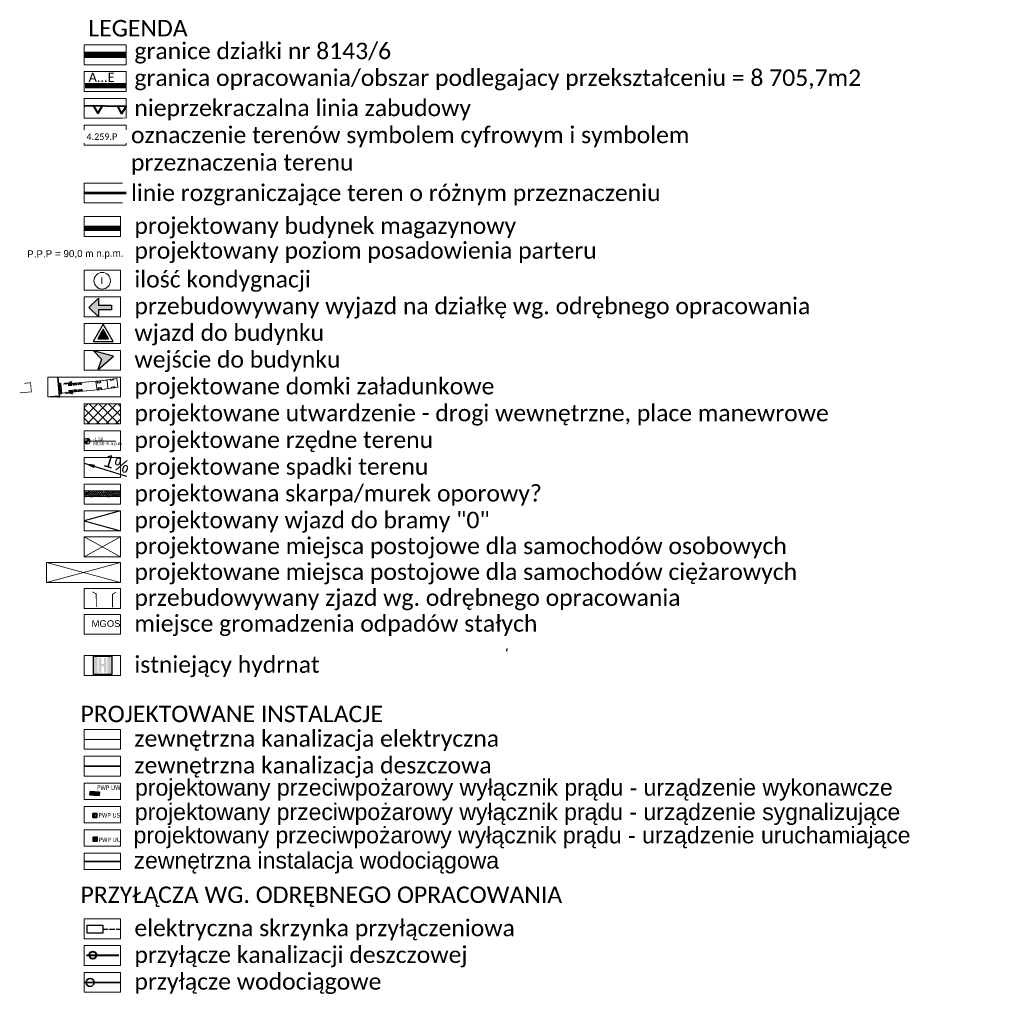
# Model space of a CAD drawing. Header units: millimetres. Extents: x 7429307 to 7429818, y 5776631 to 5777293.
# Tile 15 of 15: x 7429636 to 7429818, y 5776889 to 5777070. Entities that reach past the tile are written whole.
import ezdxf
from ezdxf.lldxf.tags import DXFTag

# ---------------------------------------------------------------- set-up
doc = ezdxf.new("R2010")
doc.units = ezdxf.units.MM
for name, pattern in [('1_EGBA', [2.5, 2, -0.5]), ('2', [1.5, 1, -0.5]), ('DASHDOTX2', [2, 1, -0.5, 0, -0.5]), ('DASHED', [19.05, 12.7, -6.35]), ('GAZ', [2.5, 1, -0.4, 0.17, -0.35, 0.18, -0.4]), ('KROPK2-2-2', [3.49, 1, -0.47, 0.05, -0.47, 1, -0.5])]:
    doc.linetypes.add(name, pattern=pattern)
for name, color, linetype, lineweight in [('!TL_kanalizacja deszczowa', 96, 'x-ref_IS$0$AJ-Biuro_Kan-deszcz', 30), ('0_budynek projektowany', 7, 'Continuous', 60), ('0_granica opracowania', 1, 'DASHDOTX2', 30), ('0_legenda', 7, 'Continuous', 15), ('0_MPZP', 212, 'Continuous', 40), ('0_murek oporowy', 70, 'Continuous', 9), ('0_opis', 7, 'Continuous', 15), ('0_wejścia do budynku', 7, 'Continuous', 18), ('_D_krawężnik', 96, 'Continuous', 9), ('AG_inst el', 242, 'x-ref_IE$0$eN_LINE', 30), ('AZ_koncepcja drogi', 20, 'DASHED', 5), ('AZ_Wymiar', 7, 'Continuous', 9), ('BA-hydranty', 1, 'Continuous', 30), ('Ekabel-p', 1, 'Continuous', 35), ('OPIS', 53, 'Continuous', 0), ('x-ref_legenda$0$A_wjazdy_wejścia', 2, 'Continuous', 30)]:
    doc.layers.add(name, color=color, linetype=linetype, lineweight=lineweight)
for name, color, linetype, lineweight, true_color in [('0_elktryczne', 12, 'Continuous', 30, 0xbd0000), ('0_MIEJSCE PARKINGOWE', 7, 'Continuous', 9, 0x7f7f7f), ('0_ODWODNIENIE', 7, 'Continuous', 35, 0x497f2d), ('0_ROZGRANICZAJACE', 7, '2', 35, 0x2f740a), ('0_TEREN', 7, 'KROPK2-2-2', 40, 0xdb0000), ('0_WODA', 7, 'Continuous', 35, 0x285df0)]:
    doc.layers.add(name, color=color, linetype=linetype, lineweight=lineweight, true_color=true_color)
doc.layers.add('BZB-A-Odboje', color=4, linetype='Continuous')
doc.styles.add('MtXpl_Tahoma', font='tahoma.ttf')
doc.styles.get("Standard").update_dxf_attribs({"font": 'arial.ttf'})
doc.styles.add('x-ref_IE$0$Standard', font='arial.ttf')
doc.styles.add('x-ref_IS$0$AJ_RomanS', font='romans.shx', dxfattribs={"width": 0.8})
tags = doc.linetypes.add('HIDDEN', pattern=[9.525, 6.35, -3.175]).pattern_tags.tags
tags[6:7] = [DXFTag(74, 4), DXFTag(75, 0), DXFTag(340, '0'), DXFTag(46, 1.0), DXFTag(50, 0.0), DXFTag(44, 0.0), DXFTag(45, 0.0)]
tags[4:5] = [DXFTag(74, 4), DXFTag(75, 0), DXFTag(340, '0'), DXFTag(46, 1.0), DXFTag(50, 0.0), DXFTag(44, 0.0), DXFTag(45, 0.0)]
doc.linetypes.add('x-ref_IE$0$eN_LINE', pattern='A,0.5,-0.2,["eN",x-ref_IE$0$Standard,S=0.1,R=0,X=-0.1,Y=-0.05],-0.25', length=0.95)
doc.linetypes.add('x-ref_IS$0$AJ-Biuro_Kan-deszcz', pattern='A,6,-0.8,["KD",x-ref_IS$0$AJ_RomanS,S=0.6,R=0,X=-0.6,Y=-0.25],-0.8', length=7.6)
doc.dimstyles.get("Standard").update_dxf_attribs({"dimtxt": 0.18, "dimasz": 0.18, "dimexe": 0.18, "dimexo": 0.0625, "dimgap": 0.09, "dimtad": 0, "dimtih": 1, "dimtoh": 1, "dimdec": 4, "dimzin": 0, "dimdsep": 46, "dimtxsty": 'Standard', "dimcen": 0.09, "dimadec": 0, "dimazin": 0, "dimtfac": 1, "dimtdec": 4, "dimtofl": 0, "dimtmove": 0, "dimatfit": 3, "dimfxl": 1, "dimtolj": 1, "dimtzin": 0, "dimarcsym": 0})

# ---------------------------------------------------------------- blocks, each defined once
blk = doc.blocks.new('x-ref_legenda$0$wjazd projektowany')
at = {"layer": 'x-ref_legenda$0$A_wjazdy_wejścia', "linetype": 'Continuous', "ltscale": 500, "true_color": 0x3e3c36}
blk.add_hatch(color=250, dxfattribs=at).paths.add_polyline_path([(-1.7, -4.44), (-0.03, -1.54), (1.65, -4.44)])
at = {"layer": 'x-ref_legenda$0$A_wjazdy_wejścia', "color": 250, "linetype": 'Continuous', "ltscale": 500, "true_color": 0x3e3c36, "flags": 128}
for points in [[(3.08, -5.34), (0, 0), (-3.08, -5.34)], [(1.65, -4.44), (-0.03, -1.54), (-1.7, -4.44)]]:
    blk.add_lwpolyline(points, close=True, dxfattribs=at)
blk = doc.blocks.new('1wrtt')
at = {"layer": 'OPIS'}
h = blk.add_hatch(dxfattribs=at)
h.set_pattern_fill('ANSI31', color=256, style=0)
h.set_pattern_definition([(45, (-97269.5952, 12507.7002), (-2.24506403, 2.24506403), [])])
h.paths.add_polyline_path([(0, -21.9), (0, 0), (-21.9, 0, 0.414214)])
h.paths.add_polyline_path([(21.9, 0, 0.414214), (0, 21.9), (0, 0)])
for p, q in [((21.9, 0), (-21.9, 0)), ((0, 21.9), (0, -21.9))]:
    blk.add_line(p, q, dxfattribs=at)
blk.add_circle((0, 0), 21.9, dxfattribs=at)
blk = doc.blocks.new('hydrant istniejacy')
at = {"layer": 'BA-hydranty'}
h = blk.add_hatch(color=256, dxfattribs=at)
h.dxf.hatch_style = 1
h.paths.add_polyline_path([(0.8, 3.26), (0.08, 3.26), (0.08, 0.11), (0.8, 0.11)])
h.paths.add_polyline_path([(3.3, 3.26), (2.58, 3.26), (2.58, 0.11), (3.3, 0.11)])
h = blk.add_hatch(color=256, dxfattribs=at)
h.dxf.hatch_style = 1
h.paths.add_polyline_path([(2.41, 3.04), (1.96, 3.04), (1.96, 1.94), (1.43, 1.94), (1.43, 3.04), (0.98, 3.04), (0.98, 0.33), (1.43, 0.33), (1.43, 1.5), (1.96, 1.5), (1.96, 0.33), (2.41, 0.33)])
blk.add_lwpolyline([(0, 3.38), (3.38, 3.38), (3.38, 0), (0, 0)], close=True, dxfattribs=at)
blk = doc.blocks.new('e')
for points in [[(-1.3, 2.52), (-6.65, 15.03), (-8.95, 14.05), (-3.6, 1.53)], [(-7.7, 11.12), (-7.59, 10.99), (-7.44, 11.05), (-7.47, 11.22), (-7.73, 11.84), (-7.83, 11.97), (-7.99, 11.91), (-7.96, 11.74)], [(-7.42, 11.24), (-7.32, 11.1), (-7.16, 11.17), (-7.19, 11.34), (-7.45, 11.95), (-7.56, 12.09), (-7.71, 12.02), (-7.68, 11.85)], [(-5.67, 11.99), (-5.65, 11.82), (-5.8, 11.75), (-5.9, 11.89), (-6.17, 12.5), (-6.19, 12.67), (-6.04, 12.74), (-5.94, 12.6)], [(-5.4, 12.11), (-5.37, 11.94), (-5.52, 11.87), (-5.63, 12.01), (-5.89, 12.62), (-5.92, 12.79), (-5.76, 12.86), (-5.66, 12.72)], [(-5.12, 10.7), (-5.1, 10.53), (-5.25, 10.47), (-5.35, 10.6), (-5.62, 11.22), (-5.64, 11.38), (-5.49, 11.45), (-5.39, 11.31)], [(-4.85, 10.82), (-4.82, 10.65), (-4.97, 10.58), (-5.08, 10.72), (-5.34, 11.33), (-5.37, 11.5), (-5.21, 11.57), (-5.11, 11.43)], [(-7.15, 9.84), (-7.04, 9.7), (-6.89, 9.76), (-6.92, 9.93), (-7.18, 10.55), (-7.28, 10.68), (-7.44, 10.62), (-7.41, 10.45)], [(-6.87, 9.95), (-6.77, 9.82), (-6.61, 9.88), (-6.64, 10.05), (-6.9, 10.67), (-7.01, 10.8), (-7.16, 10.74), (-7.13, 10.57)], [(-6.6, 8.55), (-6.49, 8.41), (-6.34, 8.48), (-6.37, 8.65), (-6.63, 9.26), (-6.73, 9.4), (-6.89, 9.33), (-6.86, 9.16)], [(-6.32, 8.67), (-6.22, 8.53), (-6.06, 8.6), (-6.09, 8.76), (-6.35, 9.38), (-6.46, 9.51), (-6.61, 9.45), (-6.58, 9.28)], [(-4.57, 9.41), (-4.55, 9.24), (-4.7, 9.18), (-4.8, 9.31), (-5.07, 9.93), (-5.09, 10.1), (-4.94, 10.16), (-4.84, 10.03)], [(-4.3, 9.53), (-4.27, 9.36), (-4.42, 9.3), (-4.53, 9.43), (-4.79, 10.05), (-4.82, 10.22), (-4.66, 10.28), (-4.56, 10.14)], [(0, 0), (-2.65, 5.47), (-4.9, 4.38), (-2.25, -1.09)], [(-4.38, 3.32), (-4.27, 3.19), (-4.12, 3.26), (-4.16, 3.43), (-4.45, 4.03), (-4.56, 4.16), (-4.71, 4.09), (-4.67, 3.92)], [(-4.11, 3.45), (-4, 3.32), (-3.85, 3.39), (-3.89, 3.56), (-4.18, 4.16), (-4.29, 4.29), (-4.44, 4.22), (-4.4, 4.05)], [(-2.4, 4.28), (-2.37, 4.11), (-2.52, 4.04), (-2.63, 4.17), (-2.92, 4.77), (-2.95, 4.94), (-2.8, 5.01), (-2.69, 4.88)], [(-2.13, 4.41), (-2.1, 4.24), (-2.25, 4.17), (-2.36, 4.3), (-2.65, 4.9), (-2.68, 5.07), (-2.53, 5.14), (-2.42, 5.01)], [(-2.72, -0.1), (-2.6, -0.23), (-2.46, -0.15), (-2.5, 0.01), (-2.8, 0.61), (-2.92, 0.73), (-3.07, 0.66), (-3.03, 0.49)], [(-0.47, 0.99), (-0.43, 0.83), (-0.58, 0.75), (-0.69, 0.88), (-1, 1.47), (-1.04, 1.64), (-0.89, 1.71), (-0.78, 1.59)]]:
    blk.add_lwpolyline(points, close=True)
blk = doc.blocks.new('A$C5B82390D')
at = {"layer": 'BZB-A-Odboje'}
for p, q in [((-56, -283), (-108, -283)), ((-108, -283), (-108, -353)), ((-108, -353), (-59, -353))]:
    blk.add_line(p, q, dxfattribs=at)
for points in [[(-56, 997), (-56, -323, -0.1482266), (-90, -434), (-272, -707)], [(112, 997), (112, -323, -0.1482266), (50, -527), (-132, -800)]]:
    blk.add_lwpolyline(points, format="xyb", dxfattribs=at)
for points in [[(112, 897), (128, 897), (128, 1097), (-72, 1097), (-72, 897), (-56, 897)], [(-102, -755), (-102, -853), (-302, -853), (-302, -653), (-237, -653)]]:
    blk.add_lwpolyline(points, dxfattribs=at)
for centre in [(-47, 1072), (103, 1072), (-277, -828), (-127, -828), (-72, -318)]:
    blk.add_circle(centre, 11, dxfattribs=at)
for centre, start, end in [((28, 997), 0, 180), ((-202, -753), 146.27453, 326.27453)]:
    blk.add_arc(centre, 84, start, end, dxfattribs=at)
blk = doc.blocks.new('WBM')
at = {"layer": 'BZB-A-Odboje'}
blk.add_blockref('A$C5B82390D', (-1413, 828), dxfattribs=at)
at = {"layer": 'BZB-A-Odboje', "xscale": -1}
blk.add_blockref('A$C5B82390D', (1413, 828), dxfattribs=at)
blk = doc.blocks.new('Hormann WBM')
at = {"layer": 'BZB-A-Odboje'}
blk.add_blockref('WBM', (0, 0), dxfattribs=at)
at = {"layer": 'BZB-A-Odboje', "char_height": 15, "attachment_point": 1}
for insert, rotation in [((-1397, 811), 90), ((1419, 958), 270)]:
    blk.add_mtext_dynamic_manual_height_columns('Naprowadzacz Hormann WBM', width=283.35, gutter_width=1507, heights=[-20], dxfattribs=dict(at, insert=insert, rotation=rotation))

msp = doc.modelspace()

# ---------------------------------------------------------------- hatches: boundary and pattern name
h = msp.add_hatch(color=256)
h.dxf.hatch_style = 1
h.paths.add_polyline_path([(7429653.58, 5777007.31), (7429649.87, 5777008.29), (7429651.38, 5777006.8), (7429650.68, 5777004.8)])
h = msp.add_hatch(color=256)
h.dxf.hatch_style = 1
h.paths.add_polyline_path([(7429637.13, 5777002.39), (7429637.07, 5777002.25), (7429638.2, 5777002.35), (7429638.34, 5777000.79), (7429636.31, 5777000.61), (7429636.25, 5777000.48), (7429638.48, 5777000.68), (7429638.32, 5777002.49)])
h = msp.add_hatch(color=256)
h.dxf.hatch_style = 1
h.paths.add_polyline_path([(7429637.13, 5777002.39), (7429637.07, 5777002.25), (7429638.2, 5777002.35), (7429638.34, 5777000.79), (7429636.31, 5777000.61), (7429636.25, 5777000.48), (7429638.48, 5777000.68), (7429638.32, 5777002.49)])
h = msp.add_hatch(color=256)
h.dxf.hatch_style = 1
edge = h.paths.add_edge_path()
edge.add_line((7429637.13, 5777002.39), (7429638.32, 5777002.49))
h = msp.add_hatch()
h.set_pattern_fill('SQDOTS', color=256, scale=0.225, angle=309.4264)
h.set_pattern_definition([(309.4263725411, (-13226907.05666, 10434507.60567), (0.173799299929, 0.1428943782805), [0, -0.225])])
h.paths.add_polyline_path([(7429648.18, 5776982.4), (7429654.86, 5776982.49), (7429654.86, 5776981.41), (7429648.18, 5776981.36)])
at = {"layer": '0_legenda'}
h = msp.add_hatch(color=256, dxfattribs=at)
h.dxf.hatch_style = 1
h.paths.add_polyline_path([(7429643.67, 5776999.82), (7429643.29, 5776999.79), (7429641.89, 5776999.79), (7429642.53, 5776999.85), (7429643.53, 5776999.94), (7429643.21, 5777003.46), (7429643.34, 5777003.46)])
at = {"layer": '0_MIEJSCE PARKINGOWE', "linetype": 'Continuous', "true_color": 0x706c60, "transparency": 33554483}
h = msp.add_hatch(dxfattribs=at)
h.set_pattern_fill('ANSI37', color=251, scale=10)
h.set_pattern_definition([(45, (-7429627.319, -5776949.4105), (-0.88388347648, 0.88388347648), []), (135, (-7429627.319, -5776949.4105), (-0.88388347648, -0.88388347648), [])])
h.paths.add_polyline_path([(7429648.18, 5776998.5), (7429648.18, 5776994.82), (7429654.86, 5776994.82), (7429654.86, 5776998.5)])
at = {"layer": '0_wejścia do budynku'}
h = msp.add_hatch(dxfattribs=at)
h.set_pattern_fill('ANGLE', color=256, scale=0.000510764, angle=284.9951)
h.set_pattern_definition([(284.9950791, (7429371.8675422, 5777356.541916), (0.003446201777, 0.000923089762), [0.002594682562, -0.00097300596]), (14.9950791, (7429371.8675422, 5777356.541916), (-0.000923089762, 0.003446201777), [0.002594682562, -0.00097300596])])
h.paths.add_polyline_path([(7429649, 5777016.32), (7429650.81, 5777014.61), (7429650.81, 5777015.89), (7429653.2, 5777015.9), (7429653.2, 5777016.78), (7429650.8, 5777016.77), (7429650.8, 5777018.05)])
at = {"layer": 'Ekabel-p', "linetype": 'Continuous'}
h = msp.add_hatch(color=256, dxfattribs=at)
h.dxf.hatch_style = 1
h.paths.add_polyline_path([(7429649.23, 5776926.3), (7429650.93, 5776926.16), (7429650.98, 5776926.76), (7429649.28, 5776926.9)])
h = msp.add_hatch(color=256, dxfattribs=at)
h.dxf.hatch_style = 1
edge = h.paths.add_edge_path()
edge.add_ellipse((7429650.13, 5776922.68), major_axis=(0.0782, 0), ratio=1, start_angle=0, end_angle=360)
h = msp.add_hatch(color=3, dxfattribs=at)
h.dxf.hatch_style = 1
edge = h.paths.add_edge_path()
edge.add_ellipse((7429650.13, 5776922.37), major_axis=(0.0782, 0), ratio=1, start_angle=0, end_angle=360)
h = msp.add_hatch(color=256, dxfattribs=at)
h.dxf.hatch_style = 1
edge = h.paths.add_edge_path()
edge.add_ellipse((7429650.18, 5776918.14), major_axis=(0.186, 0), ratio=1, start_angle=0, end_angle=360)

# ---------------------------------------------------------------- linework, layer by layer
at = {"layer": '!TL_kanalizacja deszczowa', "lineweight": 40}
msp.add_line((7429648.18, 5776931.58), (7429654.86, 5776931.61), dxfattribs=at)
at = {"layer": '!TL_kanalizacja deszczowa', "color": 3, "lineweight": 40}
msp.add_lwpolyline([(7429648.62, 5776896.67), (7429654.56, 5776896.67)], dxfattribs=at)
msp.add_circle((7429649.76, 5776896.67), 0.671, dxfattribs=at)
for points in [[(7429649, 5777016.32), (7429650.8, 5777018.05), (7429650.8, 5777016.77), (7429653.2, 5777016.78), (7429653.2, 5777015.9), (7429650.81, 5777015.89), (7429650.81, 5777014.61), (7429649, 5777016.32)], [(7429643.21, 5777003.46), (7429643.53, 5776999.94), (7429641.89, 5776999.79)], [(7429643.29, 5776999.79), (7429643.67, 5776999.82), (7429643.34, 5777003.46)], [(7429654.86, 5776978.73), (7429648.18, 5776976.9), (7429654.86, 5776975.06)]]:
    msp.add_lwpolyline(points)
msp.add_lwpolyline([(7429653.58, 5777007.31), (7429649.87, 5777008.29), (7429651.38, 5777006.8), (7429650.68, 5777004.8), (7429653.58, 5777007.31)], close=True)
at = {"const_width": 0.15}
for points in [[(7429650.41, 5776961.01), (7429650.39, 5776963.39), (7429649.7, 5776963.79)], [(7429653.41, 5776960.95), (7429653.39, 5776963.33), (7429654.07, 5776963.74)]]:
    msp.add_lwpolyline(points, dxfattribs=at)
at = {"layer": '0_budynek projektowany', "const_width": 1.01}
msp.add_lwpolyline([(7429648.18, 5777030.95), (7429654.86, 5777030.95)], dxfattribs=at)
at = {"layer": '0_elktryczne'}
msp.add_lwpolyline([(7429648.75, 5776902.17), (7429651.6, 5776902.17), (7429651.6, 5776900.74), (7429648.75, 5776900.74)], close=True, dxfattribs=at)
at = {"layer": '0_legenda'}
for points in [[(7429648.18, 5777064.84), (7429655.93, 5777064.84), (7429655.93, 5777061.17), (7429648.18, 5777061.17)], [(7429648.18, 5777059.9), (7429655.93, 5777059.9), (7429655.93, 5777056.23), (7429648.18, 5777056.23)], [(7429648.18, 5777054.96), (7429655.93, 5777054.96), (7429655.93, 5777051.28), (7429648.18, 5777051.28)], [(7429648.18, 5777033.11), (7429654.86, 5777033.11), (7429654.86, 5777029.44), (7429648.18, 5777029.44)], [(7429648.18, 5777023.22), (7429654.86, 5777023.22), (7429654.86, 5777019.55), (7429648.18, 5777019.55)], [(7429648.18, 5777018.28), (7429654.86, 5777018.28), (7429654.86, 5777014.61), (7429648.18, 5777014.61)], [(7429648.18, 5777013.34), (7429654.86, 5777013.34), (7429654.86, 5777009.67), (7429648.18, 5777009.67)], [(7429648.18, 5777008.4), (7429654.86, 5777008.4), (7429654.86, 5777004.73), (7429648.18, 5777004.73)], [(7429641.46, 5777003.46), (7429654.86, 5777003.46), (7429654.86, 5776999.79), (7429641.46, 5776999.79)], [(7429648.18, 5776998.5), (7429654.86, 5776998.5), (7429654.86, 5776994.82), (7429648.18, 5776994.82)], [(7429648.18, 5776993.56), (7429654.86, 5776993.56), (7429654.86, 5776989.88), (7429648.18, 5776989.88)], [(7429648.18, 5776988.62), (7429654.86, 5776988.62), (7429654.86, 5776984.94), (7429648.18, 5776984.94)], [(7429648.18, 5776983.68), (7429654.86, 5776983.68), (7429654.86, 5776980), (7429648.18, 5776980)], [(7429648.18, 5776978.73), (7429654.86, 5776978.73), (7429654.86, 5776975.06), (7429648.18, 5776975.06)], [(7429648.18, 5776973.95), (7429654.86, 5776973.95), (7429654.86, 5776970.28), (7429648.18, 5776970.28)], [(7429641.18, 5776969.18), (7429654.86, 5776969.18), (7429654.86, 5776965.5), (7429641.18, 5776965.5)], [(7429648.18, 5776964.4), (7429654.86, 5776964.4), (7429654.86, 5776960.72), (7429648.18, 5776960.72)], [(7429648.18, 5776959.62), (7429654.86, 5776959.62), (7429654.86, 5776955.94), (7429648.18, 5776955.94)], [(7429648.18, 5776952.02), (7429654.86, 5776952.02), (7429654.86, 5776948.34), (7429648.18, 5776948.34)], [(7429648.18, 5776933.42), (7429654.86, 5776933.42), (7429654.86, 5776929.75), (7429648.18, 5776929.75)], [(7429648.18, 5776903.35), (7429654.86, 5776903.35), (7429654.86, 5776899.68), (7429648.18, 5776899.68)], [(7429648.18, 5776898.41), (7429654.86, 5776898.41), (7429654.86, 5776894.74), (7429648.18, 5776894.74)], [(7429648.18, 5776893.47), (7429654.86, 5776893.47), (7429654.86, 5776889.8), (7429648.18, 5776889.8)]]:
    msp.add_lwpolyline(points, close=True, dxfattribs=at)
for points in [[(7429648.18, 5776973.95), (7429654.86, 5776970.28)], [(7429654.86, 5776973.95), (7429648.18, 5776970.28)], [(7429641.18, 5776969.18), (7429654.86, 5776965.5)], [(7429654.86, 5776969.18), (7429641.18, 5776965.5)]]:
    msp.add_lwpolyline(points, dxfattribs=at)
at = {"layer": '0_MPZP', "linetype": 'GAZ', "const_width": 1.2}
msp.add_lwpolyline([(7429648.18, 5777063), (7429655.93, 5777063)], dxfattribs=at)
at = {"layer": '0_MPZP', "linetype": 'Continuous'}
msp.add_lwpolyline([(7429655.93, 5777053.47), (7429648.18, 5777053.61)], dxfattribs=at)
for points in [[(7429650.68, 5777052.16), (7429651.52, 5777053.54), (7429649.91, 5777053.57)], [(7429655.09, 5777052.09), (7429655.93, 5777053.47), (7429654.31, 5777053.5)]]:
    msp.add_lwpolyline(points, close=True, dxfattribs=at)
at = {"layer": '0_murek oporowy'}
for points in [[(7429648.18, 5776982.43), (7429654.86, 5776982.47)], [(7429654.86, 5776981.4), (7429648.18, 5776981.38)]]:
    msp.add_lwpolyline(points, dxfattribs=at)
at = {"layer": '0_ODWODNIENIE'}
msp.add_lwpolyline([(7429643.63, 5777002.26), (7429643.79, 5777000.44), (7429643.96, 5777000.46), (7429643.8, 5777002.28), (7429643.63, 5777002.26)], dxfattribs=at)
at = {"layer": '0_opis', "linetype": 'ByBlock'}
for points in [[(7429648.15, 5776925.44), (7429648.15, 5776928.42), (7429654.86, 5776928.42), (7429654.86, 5776925.44), (7429648.15, 5776925.44)], [(7429648.15, 5776921.12), (7429648.15, 5776924.1), (7429654.86, 5776924.1), (7429654.86, 5776921.12), (7429648.15, 5776921.12)], [(7429648.15, 5776916.81), (7429648.15, 5776919.79), (7429654.86, 5776919.79), (7429654.86, 5776916.81), (7429648.15, 5776916.81)], [(7429648.15, 5776912.5), (7429648.15, 5776915.48), (7429654.86, 5776915.48), (7429654.86, 5776912.5), (7429648.15, 5776912.5)]]:
    msp.add_lwpolyline(points, dxfattribs=at)
at = {"layer": '0_TEREN', "ltscale": 4, "const_width": 1}
msp.add_lwpolyline([(7429648.35, 5777057.33), (7429655.87, 5777057.33)], dxfattribs=at)
at = {"layer": '0_wejścia do budynku'}
msp.add_circle((7429651.5, 5777021.27), 1.53, dxfattribs=at)
at = {"layer": '0_WODA', "ltscale": 0.5}
for p, q in [((7429648.18, 5776913.97), (7429654.86, 5776913.99)), ((7429648.18, 5776891.61), (7429654.86, 5776891.63))]:
    msp.add_line(p, q, dxfattribs=at)
at = {"layer": '0_WODA'}
msp.add_circle((7429649.27, 5776891.61), 0.743, dxfattribs=at)
at = {"layer": '_D_krawężnik', "lineweight": 30, "transparency": 33554559, "flags": 128}
msp.add_lwpolyline([(7429726.28, 5776953.31), (7429726.22, 5776952.81)], dxfattribs=at)
at = {"layer": 'AG_inst el', "ltscale": 5}
msp.add_line((7429648.18, 5776936.53), (7429654.86, 5776936.55), dxfattribs=at)
at = {"layer": 'AG_inst el', "linetype": '1_EGBA', "ltscale": 0.5}
msp.add_lwpolyline([(7429651.6, 5776901.46), (7429654.86, 5776901.46)], dxfattribs=at)
at = {"layer": 'BZB-A-Odboje', "linetype": 'HIDDEN', "ltscale": 40}
msp.add_lwpolyline([(7429643.79, 5777000.44), (7429643.63, 5777002.26), (7429643.45, 5777002.25), (7429643.61, 5777000.43)], close=True, dxfattribs=at)
at = {"layer": 'Ekabel-p', "linetype": 'Continuous'}
for points in [[(7429649.28, 5776926.9), (7429649.23, 5776926.3), (7429650.93, 5776926.16), (7429650.98, 5776926.76)], [(7429649.77, 5776922.86), (7429650.51, 5776922.86), (7429650.51, 5776922.12), (7429649.77, 5776922.12)], [(7429649.82, 5776918.48), (7429650.57, 5776918.48), (7429650.57, 5776917.74), (7429649.82, 5776917.74)]]:
    msp.add_lwpolyline(points, close=True, dxfattribs=at)
for centre, radius in [((7429650.13, 5776922.68), 0.0782), ((7429650.13, 5776922.37), 0.0782), ((7429650.18, 5776918.14), 0.186)]:
    msp.add_circle(centre, radius, dxfattribs=at)
at = {"layer": 'OPIS'}
msp.add_line((7429649.26, 5776991.62), (7429654.03, 5776991.63), dxfattribs=at)
msp.add_line((7429649.26, 5776991.62), (7429654.03, 5776991.63), dxfattribs=at)

# ---------------------------------------------------------------- block references
at = {"layer": '!TL_kanalizacja deszczowa', "linetype": 'Continuous'}
msp.add_blockref('hydrant istniejacy', (7429649.88, 5776948.51), dxfattribs=at)
at = {"xscale": 0.6000000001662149, "yscale": 0.6000000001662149, "zscale": 0.6000000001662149}
msp.add_blockref('x-ref_legenda$0$wjazd projektowany', (7429651.69, 5777013.22), dxfattribs=at)
at = {"layer": 'AZ_koncepcja drogi', "linetype": 'ByBlock', "xscale": 0.6400000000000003, "yscale": 0.6400000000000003, "zscale": 0.6400000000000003, "rotation": 71.99192204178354}
msp.add_blockref('e', (7429654.2, 5777003.18), dxfattribs=at)
at = {"layer": 'BZB-A-Odboje', "xscale": -0.0006400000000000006, "yscale": 0.00064, "zscale": 0.00064, "rotation": 95.12341166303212}
msp.add_blockref('Hormann WBM', (7429645.9, 5777001.52), dxfattribs=at)
at = {"layer": 'OPIS', "xscale": 0.02381400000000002, "yscale": 0.02381400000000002, "zscale": 0.02381400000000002, "rotation": 0.09255723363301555}
msp.add_blockref('1wrtt', (7429648.74, 5776991.62), dxfattribs=at)
msp.add_blockref('1wrtt', (7429648.74, 5776991.62), dxfattribs=at)

# ---------------------------------------------------------------- texts
at = {"layer": '0_granica opracowania', "insert": (7429648.99, 5777059.7), "char_height": 1.69, "width": 1.3427, "attachment_point": 1}
msp.add_mtext('{\\fCalibri|b0|i0|c238|p0;A...E}', dxfattribs=at)
at = {"layer": '0_legenda', "attachment_point": 1}
for s, insert, char_height, width in [('{\\fCalibri|b0|i0|c238|p0;LEGENDA}', (7429648.95, 5777069.45), 3.042, 51.4079), ('{\\fCalibri|b0|i0|c238|p0;granice działki nr 8143/6 }', (7429657.45, 5777065.25), 3.042, 140.7546), ('{\\fCalibri|b0|i0|c238|p0;granica opracowania/obszar podlegajacy przekształceniu = 8 705,7m2}', (7429657.45, 5777060.3), 3.042, 140.7546), ('{\\fCalibri|b0|i0|c238|p34;nieprzekraczalna linia zabudowy}', (7429657.45, 5777054.73), 3.042, 128.4434), ('{\\fCalibri|b0|i0|c238|p0;projektowany budynek magazynowy}', (7429657.45, 5777032.96), 3.042, 93.5658), ('{\\fCalibri|b0|i0|c238|p0;projektowany poziom posadowienia parteru}', (7429657.45, 5777028.38), 3.042, 93.5658), ('{\\fCalibri|b0|i0|c238|p34;ilość kondygnacji}', (7429657.45, 5777023.07), 3.042, 51.4079), ('{\\fCalibri|b0|i0|c238|p34;przebudowywany wyjazd na działkę wg. odrębnego opracowania}', (7429657.45, 5777018.13), 3.042, 142.8539), ('{\\fCalibri|b0|i0|c238|p34;wjazd do budynku}', (7429657.45, 5777013.19), 3.042, 51.4079), ('{\\fCalibri|b0|i0|c238|p34;wejście do budynku}', (7429657.45, 5777008.25), 3.042, 51.4079), ('{\\fCalibri|b0|i0|c238|p34;projektowane domki załadunkowe}', (7429657.45, 5777003.31), 3.042, 70.4359), ('{\\fCalibri|b0|i0|c238|p0;projektowane utwardzenie - drogi wewnętrzne, place manewrowe}', (7429657.45, 5776998.35), 3.042, 133.2305), ('{\\fCalibri|b0|i0|c238|p34;projektowane rzędne terenu}', (7429657.45, 5776993.4), 3.042, 103.4792), ('{\\fCalibri|b0|i0|c238|p34;projektowane spadki terenu}', (7429657.45, 5776988.46), 3.042, 102.9935), ('{\\fCalibri|b0|i0|c238|p34;projektowana skarpa/murek oporowy?}', (7429657.45, 5776983.52), 3.042, 79.4902), ('{\\fCalibri|b0|i0|c238|p34;projektowany wjazd do bramy "0"}', (7429657.45, 5776978.58), 3.042, 79.4902), ('{\\fCalibri|b0|i0|c238|p34;projektowane miejsca postojowe dla samochodów osobowych}', (7429657.45, 5776973.8), 3.042, 137.554), ('{\\fCalibri|b0|i0|c238|p34;projektowane miejsca postojowe dla samochodów ciężarowych}', (7429657.45, 5776969.02), 3.042, 137.554), ('{\\fCalibri|b0|i0|c238|p34;przebudowywany zjazd wg. odrębnego opracowania}', (7429657.45, 5776964.24), 3.042, 137.554), ('{\\fCalibri|b0|i0|c238|p34;miejsce gromadzenia odpadów stałych}', (7429657.45, 5776959.46), 3.042, 137.554), ('MGOS', (7429649.54, 5776958.54), 1.25, 11.758), ('{\\fCalibri|b0|i0|c238|p34;istniejący hydrnat}', (7429657.45, 5776951.87), 3.042, 79.4902), ('{\\fCalibri|b0|i0|c238|p34;zewnętrzna kanalizacja deszczowa}', (7429657.45, 5776933.27), 3.042, 79.4902), ('{\\fCalibri|b0|i0|c238|p34;elektryczna skrzynka przyłączeniowa}', (7429657.45, 5776903.2), 3.042, 79.4902), ('{\\fCalibri|b0|i0|c238|p34;przyłącze kanalizacji deszczowej}', (7429657.45, 5776898.26), 3.042, 79.4902), ('{\\fCalibri|b0|i0|c238|p34;przyłącze wodociągowe}', (7429657.45, 5776893.32), 3.042, 79.4902)]:
    msp.add_mtext(s, dxfattribs=dict(at, insert=insert, char_height=char_height, width=width))
at = {"layer": '0_legenda', "char_height": 3.042, "attachment_point": 1, "bg_fill": 2}
for s, insert, width in [('{\\fCalibri|b0|i0|c238|p0;PROJEKTOWANE INSTALACJE }', (7429647.5, 5776942.75), 79.4902), ('{\\fCalibri|b0|i0|c238|p0;PRZYŁĄCZA WG. ODRĘBNEGO OPRACOWANIA}', (7429647.5, 5776909.34), 133.9343)]:
    msp.add_mtext(s, dxfattribs=dict(at, insert=insert, width=width))
at = {"layer": '0_wejścia do budynku', "style": 'MtXpl_Tahoma'}
msp.add_text('I      ', height=1.267, dxfattribs=at).set_placement((7429651.2, 5777020.64))
at = {"layer": 'AZ_Wymiar', "ltscale": 4, "insert": (7429652.31, 5776989.29), "char_height": 2.34, "width": 7.9965, "attachment_point": 1, "rotation": 342.3573}
msp.add_mtext('1%', dxfattribs=at)
at = {"layer": 'Ekabel-p', "linetype": 'ByBlock', "char_height": 0.835, "width": 22.8839, "attachment_point": 1, "style": 'MtXpl_Tahoma'}
for s, insert in [('PWP UW', (7429650.54, 5776928.02)), ('PWP US', (7429650.81, 5776922.92)), ('PWP UU', (7429650.86, 5776918.39))]:
    msp.add_mtext(s, dxfattribs=dict(at, insert=insert))
at = {"layer": 'OPIS', "attachment_point": 1}
for s, insert, char_height, width, rotation in [('P.P.P = 90,0 m n.p.m.\\P  ', (7429637.62, 5777026.87), 1.3, 26.3627, 0.4936), ('-1.50\\P  ', (7429649.82, 5776992.29), 0.595, 12.0731, 0.0926), ('-1.50\\P  ', (7429649.82, 5776992.29), 0.595, 12.0731, 0.0926), ('88,50 m.n.p.m\\P  ', (7429649.82, 5776991.48), 0.5954, 12.0731, 0.0926), ('88,50 m.n.p.m\\P  ', (7429649.82, 5776991.48), 0.5954, 12.0731, 0.0926)]:
    msp.add_mtext(s, dxfattribs=dict(at, insert=insert, char_height=char_height, width=width, rotation=rotation))

# ---------------------------------------------------------------- leaders
msp.add_leader([(7429648.17, 5776987.54), (7429656, 5776985.16)], dimstyle='Standard', override={"dimtxt": 0.18, "dimasz": 2, "dimexe": 0.18, "dimexo": 0.0625, "dimgap": 0.09, "dimtad": 0, "dimtih": 1, "dimtoh": 1, "dimdec": 4, "dimzin": 0, "dimdsep": 46, "dimcen": 0.09, "dimtdec": 4, "dimtofl": 0, "dimtolj": 1, "dimtzin": 0})

# ---------------------------------------------------------------- next in the draw order: linework, layer by layer
at = {"layer": '0_legenda'}
msp.add_lwpolyline([(7429648.18, 5776938.36), (7429654.86, 5776938.36), (7429654.86, 5776934.69), (7429648.18, 5776934.69)], close=True, dxfattribs=at)

# ---------------------------------------------------------------- next in the draw order: texts
at = {"layer": '0_legenda', "char_height": 3.042, "attachment_point": 1, "bg_fill": 2}
for s, insert, width in [('{\\fCalibri|b0|i0|c238|p34;oznaczenie terenów symbolem cyfrowym i symbolem przeznaczenia terenu', (7429656.82, 5777049.73), 113.1468), ('projektowany przeciwpożarowy wyłącznik prądu - urządzenie wykonawcze', (7429657.57, 5776929.17), 167.4134)]:
    msp.add_mtext(s, dxfattribs=dict(at, insert=insert, width=width))
at = {"layer": '0_legenda', "insert": (7429657.45, 5776938.21), "char_height": 3.042, "width": 79.4902, "attachment_point": 1}
msp.add_mtext('{\\fCalibri|b0|i0|c238|p34;zewnętrzna kanalizacja elektryczna}', dxfattribs=at)

# ---------------------------------------------------------------- next in the draw order: linework, layer by layer
at = {"layer": '0_legenda'}
for points in [[(7429648.18, 5777050.02), (7429655.93, 5777050.02), (7429655.93, 5777046.34), (7429648.18, 5777046.34)], [(7429648.18, 5777039.32), (7429655.93, 5777039.32), (7429655.93, 5777035.64), (7429648.18, 5777035.64)]]:
    msp.add_lwpolyline(points, close=True, dxfattribs=at)

# ---------------------------------------------------------------- next in the draw order: texts
at = {"layer": '0_legenda', "insert": (7429657.53, 5776924.65), "char_height": 3.042, "width": 167.4134, "attachment_point": 1, "bg_fill": 2}
msp.add_mtext('projektowany przeciwpożarowy wyłącznik prądu - urządzenie sygnalizujące', dxfattribs=at)

# ---------------------------------------------------------------- next in the draw order: texts
at = {"layer": '0_legenda', "char_height": 3.042, "attachment_point": 1, "bg_fill": 2}
for s, insert, width in [('{\\fCalibri|b0|i0|c238|p34;linie rozgraniczające teren o różnym przeznaczeniu}', (7429656.82, 5777039.03), 113.1468), ('projektowany przeciwpożarowy wyłącznik prądu - urządzenie uruchamiające', (7429657.3, 5776920.36), 167.4134)]:
    msp.add_mtext(s, dxfattribs=dict(at, insert=insert, width=width))
at = {"layer": '0_ROZGRANICZAJACE', "ltscale": 5, "insert": (7429648.59, 5777048.49), "char_height": 1.2, "width": 13.2744, "attachment_point": 1, "bg_fill": 2}
msp.add_mtext('{\\fCalibri|b0|i0|c238|p0;4.259.P}', dxfattribs=at)

# ---------------------------------------------------------------- next in the draw order: linework, layer by layer
at = {"layer": '0_ROZGRANICZAJACE', "ltscale": 2, "const_width": 0.5}
msp.add_lwpolyline([(7429648.18, 5777037.48), (7429655.93, 5777037.48)], dxfattribs=at)

# ---------------------------------------------------------------- next in the draw order: texts
at = {"layer": '0_legenda', "insert": (7429657.3, 5776915.69), "char_height": 3.042, "width": 167.4134, "attachment_point": 1, "bg_fill": 2}
msp.add_mtext('zewnętrzna instalacja wodociągowa', dxfattribs=at)

doc.saveas('drawing.dxf')
